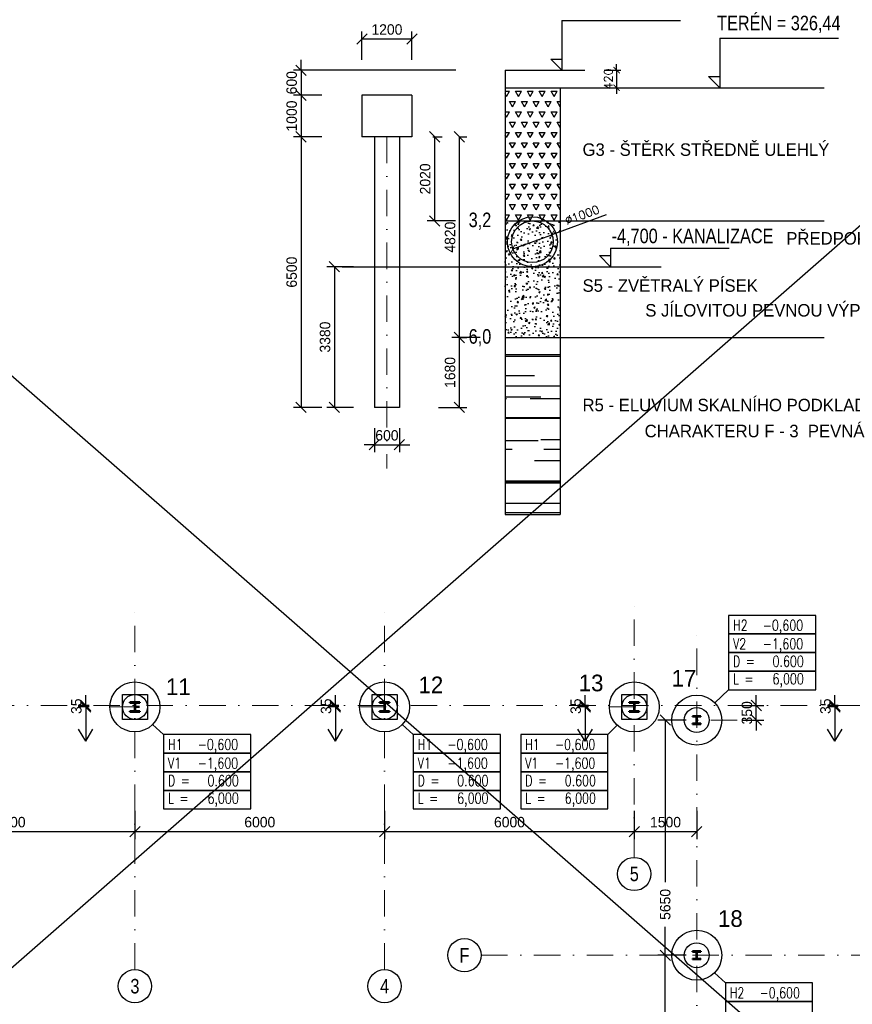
# Model space of a CAD drawing. Header units: millimetres. Extents: x -15255 to 382697, y -199968 to 116742.
# Tile 14 of 40: x 111459 to 131467, y -44576 to -20923. Entities that reach past the tile are written whole.
import ezdxf
from ezdxf.enums import TextEntityAlignment as Align

# ---------------------------------------------------------------- set-up
doc = ezdxf.new("R2010")
doc.units = ezdxf.units.MM
doc.header["$LTSCALE"] = 50
doc.linetypes.add('DASHDOT', pattern=[25.4, 12.7, -6.35, 0, -6.35])
for name, color, linetype in [('CISLA', 2, 'Continuous'), ('KOTY', 4, 'Continuous'), ('PILOTY', 2, 'Continuous')]:
    doc.layers.add(name, color=color, linetype=linetype)
for name, color, linetype, lineweight in [('CKKOTY', 3, 'Continuous', 25), ('CKKOTY_VYS', 3, 'Continuous', 25), ('CKRASTR', 1, 'DASHDOT', 18), ('CKRASTR_POPIS', 3, 'Continuous', 25), ('CSPROFILY_REZY', 4, 'Continuous', 50)]:
    doc.layers.add(name, color=color, linetype=linetype, lineweight=lineweight)
doc.styles.add('Arial', font='ARIAL.TTF', dxfattribs={"width": 0.8})
doc.styles.add('RomanS', font='romans.shx')
doc.dimstyles.new('CADKON', dxfattribs={"dimscale": 100, "dimtxt": 2.5, "dimasz": 2.5, "dimexe": 1.8, "dimexo": 5, "dimgap": 1, "dimtad": 1, "dimdec": 0, "dimrnd": 1, "dimtxsty": 'Standard', "dimblk1": 'OBLIQUE', "dimblk2": 'OBLIQUE', "dimsah": 1, "dimcen": 2.5, "dimclrd": 256, "dimadec": 1, "dimazin": 2, "dimtfac": 1, "dimtdec": 0, "dimtix": 1, "dimtmove": 2, "dimatfit": 3, "dimldrblk": 'OPEN30', "dimfxl": 0, "dimtolj": 1, "dimlwd": -1, "dimarcsym": 0})
doc.dimstyles.new('IN 1_100', dxfattribs={"dimscale": 100, "dimtxt": 2, "dimasz": 1.5, "dimexe": 1, "dimexo": 2, "dimgap": 1, "dimtad": 1, "dimdec": 0, "dimzin": 0, "dimdsep": 46, "dimtxsty": 'RomanS', "dimblk": 'ARCHTICK', "dimcen": 0.09, "dimclrd": 256, "dimclre": 256, "dimclrt": 7, "dimadec": 0, "dimazin": 0, "dimtfac": 1, "dimtdec": 0, "dimtix": 1, "dimtmove": 2, "dimatfit": 3, "dimfxl": 0, "dimtolj": 1, "dimtzin": 0, "dimarcsym": 0})

# ---------------------------------------------------------------- blocks, each defined once
blk = doc.blocks.new('CK_S_EXT_HEAHEA240')
for p, q in [((-120, 115), (120, 115)), ((-120, 115), (-120, 103)), ((-120, 103), (-24.75, 103)), ((-3.75, -82), (-3.75, 82)), ((3.75, -82), (3.75, 82)), ((120, 103), (24.75, 103)), ((120, 115), (120, 103)), ((-120, -115), (-120, -103)), ((-120, -103), (-24.75, -103)), ((-120, -115), (120, -115)), ((120, -103), (24.75, -103)), ((120, -115), (120, -103))]:
    blk.add_line(p, q)
for centre, start, end in [((-24.75, 82), 0, 90), ((24.75, 82), 90, 180), ((-24.75, -82), 270, 0), ((24.75, -82), 180, 270)]:
    blk.add_arc(centre, 21, start, end)
blk = doc.blocks.new('CK_S_EXT_HEAHEA200')
for p, q in [((-100, 95), (100, 95)), ((-100, 95), (-100, 85)), ((-100, 85), (-21.25, 85)), ((-3.25, -67), (-3.25, 67)), ((3.25, -67), (3.25, 67)), ((100, 85), (21.25, 85)), ((100, 95), (100, 85)), ((-100, -95), (-100, -85)), ((-100, -85), (-21.25, -85)), ((-100, -95), (100, -95)), ((100, -85), (21.25, -85)), ((100, -95), (100, -85))]:
    blk.add_line(p, q)
for centre, start, end in [((-21.25, 67), 0, 90), ((21.25, 67), 90, 180), ((-21.25, -67), 270, 0), ((21.25, -67), 180, 270)]:
    blk.add_arc(centre, 18, start, end)
blk = doc.blocks.new('_OBLIQUE')
at = {"color": 0, "linetype": 'ByBlock'}
blk.add_line((-0.5, -0.5), (0.5, 0.5), dxfattribs=at)
blk = doc.blocks.new('*D160')
at = {"layer": 'CKKOTY', "color": 0, "lineweight": -2}
for p, q in [((108229, -39926), (108229, -40606)), ((114229, -39926), (114229, -40606))]:
    blk.add_line(p, q, dxfattribs=at)
at = {"layer": 'CKKOTY'}
blk.add_line((108229, -40426), (114229, -40426), dxfattribs=at)
at = {"layer": 'Defpoints', "color": 0}
for p in [(108229, -39236), (114229, -39236), (114229, -40426)]:
    blk.add_point(p, dxfattribs=at)
at = {"layer": 'CKKOTY', "xscale": 250, "yscale": 250, "zscale": 250, "rotation": 180}
blk.add_blockref('_OBLIQUE', (108229, -40426), dxfattribs=at)
at = {"layer": 'CKKOTY', "xscale": 250, "yscale": 250, "zscale": 250}
blk.add_blockref('_OBLIQUE', (114229, -40426), dxfattribs=at)
at = {"layer": 'CKKOTY', "color": 0, "insert": (111229, -40201), "char_height": 250, "attachment_point": 5}
blk.add_mtext('\\A1;6000', dxfattribs=at)
blk = doc.blocks.new('_Open30')
at = {"color": 0, "lineweight": -2}
for p, q in [((-1, 0.268), (0, 0)), ((0, 0), (-1, -0.268)), ((0, 0), (-1, 0))]:
    blk.add_line(p, q, dxfattribs=at)
blk = doc.blocks.new('*D161')
at = {"layer": 'CKKOTY', "color": 0, "lineweight": -2}
for p, q in [((114229, -39926), (114229, -40606)), ((120229, -39926), (120229, -40606))]:
    blk.add_line(p, q, dxfattribs=at)
at = {"layer": 'CKKOTY'}
blk.add_line((114229, -40426), (120229, -40426), dxfattribs=at)
at = {"layer": 'Defpoints', "color": 0}
for p in [(114229, -39236), (120229, -39236), (120229, -40426)]:
    blk.add_point(p, dxfattribs=at)
at = {"layer": 'CKKOTY', "xscale": 250, "yscale": 250, "zscale": 250, "rotation": 180}
blk.add_blockref('_OBLIQUE', (114229, -40426), dxfattribs=at)
at = {"layer": 'CKKOTY', "xscale": 250, "yscale": 250, "zscale": 250}
blk.add_blockref('_OBLIQUE', (120229, -40426), dxfattribs=at)
at = {"layer": 'CKKOTY', "color": 0, "insert": (117229, -40201), "char_height": 250, "attachment_point": 5}
blk.add_mtext('\\A1;6000', dxfattribs=at)
blk = doc.blocks.new('*D162')
at = {"layer": 'CKKOTY', "color": 0, "lineweight": -2}
for p, q in [((120229, -39926), (120229, -40606)), ((126229, -39926), (126229, -40606))]:
    blk.add_line(p, q, dxfattribs=at)
at = {"layer": 'CKKOTY'}
blk.add_line((120229, -40426), (126229, -40426), dxfattribs=at)
at = {"layer": 'Defpoints', "color": 0}
for p in [(120229, -39236), (126229, -39236), (126229, -40426)]:
    blk.add_point(p, dxfattribs=at)
at = {"layer": 'CKKOTY', "xscale": 250, "yscale": 250, "zscale": 250, "rotation": 180}
blk.add_blockref('_OBLIQUE', (120229, -40426), dxfattribs=at)
at = {"layer": 'CKKOTY', "xscale": 250, "yscale": 250, "zscale": 250}
blk.add_blockref('_OBLIQUE', (126229, -40426), dxfattribs=at)
at = {"layer": 'CKKOTY', "color": 0, "insert": (123229, -40201), "char_height": 250, "attachment_point": 5}
blk.add_mtext('\\A1;6000', dxfattribs=at)
blk = doc.blocks.new('*D163')
at = {"layer": 'CKKOTY', "color": 0, "lineweight": -2}
for p, q in [((126229, -39926), (126229, -40606)), ((127729, -39926), (127729, -40606))]:
    blk.add_line(p, q, dxfattribs=at)
at = {"layer": 'CKKOTY'}
blk.add_line((126229, -40426), (127729, -40426), dxfattribs=at)
at = {"layer": 'Defpoints', "color": 0}
for p in [(127729, -38933), (126229, -39236), (127729, -40426)]:
    blk.add_point(p, dxfattribs=at)
at = {"layer": 'CKKOTY', "xscale": 250, "yscale": 250, "zscale": 250, "rotation": 180}
blk.add_blockref('_OBLIQUE', (126229, -40426), dxfattribs=at)
at = {"layer": 'CKKOTY', "xscale": 250, "yscale": 250, "zscale": 250}
blk.add_blockref('_OBLIQUE', (127729, -40426), dxfattribs=at)
at = {"layer": 'CKKOTY', "color": 0, "insert": (126979, -40201), "char_height": 250, "attachment_point": 5}
blk.add_mtext('\\A1;1500', dxfattribs=at)
blk = doc.blocks.new('*D164')
at = {"layer": 'CKKOTY', "color": 0, "lineweight": -2}
for p, q in [((127473, -43398), (126793, -43398)), ((127473, -47398), (126793, -47398))]:
    blk.add_line(p, q, dxfattribs=at)
at = {"layer": 'CKKOTY'}
blk.add_line((126973, -47398), (126973, -43398), dxfattribs=at)
at = {"layer": 'Defpoints', "color": 0}
for p in [(126973, -43398), (129721, -43398), (129721, -47398)]:
    blk.add_point(p, dxfattribs=at)
at = {"layer": 'CKKOTY', "xscale": 250, "yscale": 250, "zscale": 250}
for p, rotation in [((126973, -43398), 90), ((126973, -47398), 270)]:
    blk.add_blockref('_OBLIQUE', p, dxfattribs=dict(at, rotation=rotation))
at = {"layer": 'CKKOTY', "color": 0, "insert": (126748, -45398), "char_height": 250, "attachment_point": 5, "rotation": 90}
blk.add_mtext('\\A1;4000', dxfattribs=at)
blk = doc.blocks.new('*D165')
at = {"layer": 'CKKOTY', "color": 0, "lineweight": -2}
for p, q in [((127473, -37748), (126793, -37748)), ((127473, -43398), (126793, -43398))]:
    blk.add_line(p, q, dxfattribs=at)
at = {"layer": 'CKKOTY'}
for p, q in [((126973, -37748), (126973, -41639)), ((126973, -43398), (126973, -42714))]:
    blk.add_line(p, q, dxfattribs=at)
at = {"layer": 'Defpoints', "color": 0}
for p in [(126973, -37748), (129011, -37748), (129721, -43398)]:
    blk.add_point(p, dxfattribs=at)
at = {"layer": 'CKKOTY', "xscale": 250, "yscale": 250, "zscale": 250}
for p, rotation in [((126973, -37748), 90), ((126973, -43398), 270)]:
    blk.add_blockref('_OBLIQUE', p, dxfattribs=dict(at, rotation=rotation))
at = {"layer": 'CKKOTY', "color": 0, "insert": (126973, -42176), "char_height": 250, "attachment_point": 5, "rotation": 90}
blk.add_mtext('\\A1;5650', dxfattribs=at)
blk = doc.blocks.new('*D175')
at = {"layer": 'Defpoints', "color": 0}
for p in [(119684, -22137), (118221, -22737), (119684, -22737)]:
    blk.add_point(p, dxfattribs=at)
at = {"layer": 'KOTY'}
for p, q in [((118221, -22137), (118221, -21887)), ((118221, -22137), (118221, -22737)), ((118221, -22737), (118221, -22987))]:
    blk.add_line(p, q, dxfattribs=at)
at = {"layer": 'KOTY', "color": 0, "lineweight": -2}
for p, q in [((118721, -22137), (118041, -22137)), ((118721, -22737), (118041, -22737))]:
    blk.add_line(p, q, dxfattribs=at)
at = {"layer": 'KOTY', "xscale": 250, "yscale": 250, "zscale": 250}
for p, rotation in [((118221, -22137), 270), ((118221, -22737), 90)]:
    blk.add_blockref('_OBLIQUE', p, dxfattribs=dict(at, rotation=rotation))
at = {"layer": 'KOTY', "color": 0, "insert": (117996, -22437), "char_height": 250, "attachment_point": 5, "rotation": 90}
blk.add_mtext('\\A1;600', dxfattribs=at)
blk = doc.blocks.new('*D176')
at = {"layer": 'Defpoints', "color": 0}
for p in [(119684, -22737), (118221, -23737), (119684, -23737)]:
    blk.add_point(p, dxfattribs=at)
at = {"layer": 'KOTY', "color": 0, "lineweight": -2}
for p, q in [((118721, -22737), (118041, -22737)), ((118721, -23737), (118041, -23737))]:
    blk.add_line(p, q, dxfattribs=at)
at = {"layer": 'KOTY'}
blk.add_line((118221, -22737), (118221, -23737), dxfattribs=at)
at = {"layer": 'KOTY', "xscale": 250, "yscale": 250, "zscale": 250}
for p, rotation in [((118221, -22737), 90), ((118221, -23737), 270)]:
    blk.add_blockref('_OBLIQUE', p, dxfattribs=dict(at, rotation=rotation))
at = {"layer": 'KOTY', "color": 0, "insert": (117996, -23237), "char_height": 250, "attachment_point": 5, "rotation": 90}
blk.add_mtext('\\A1;1000', dxfattribs=at)
blk = doc.blocks.new('*D177')
at = {"layer": 'Defpoints', "color": 0}
for p in [(119684, -23737), (118221, -30237), (119984, -30237)]:
    blk.add_point(p, dxfattribs=at)
at = {"layer": 'KOTY', "color": 0, "lineweight": -2}
for p, q in [((118721, -23737), (118041, -23737)), ((118721, -30237), (118041, -30237))]:
    blk.add_line(p, q, dxfattribs=at)
at = {"layer": 'KOTY'}
blk.add_line((118221, -23737), (118221, -30237), dxfattribs=at)
at = {"layer": 'KOTY', "xscale": 250, "yscale": 250, "zscale": 250}
for p, rotation in [((118221, -23737), 90), ((118221, -30237), 270)]:
    blk.add_blockref('_OBLIQUE', p, dxfattribs=dict(at, rotation=rotation))
at = {"layer": 'KOTY', "color": 0, "insert": (117996, -26987), "char_height": 250, "attachment_point": 5, "rotation": 90}
blk.add_mtext('\\A1;6500', dxfattribs=at)
blk = doc.blocks.new('*D178')
at = {"layer": 'Defpoints', "color": 0}
for p in [(119984, -30237), (120584, -30237), (120584, -31134)]:
    blk.add_point(p, dxfattribs=at)
at = {"layer": 'KOTY', "color": 0, "lineweight": -2}
for p, q in [((119984, -30737), (119984, -31314)), ((120584, -30737), (120584, -31314))]:
    blk.add_line(p, q, dxfattribs=at)
at = {"layer": 'KOTY'}
for p, q in [((119984, -31134), (119734, -31134)), ((119984, -31134), (120584, -31134)), ((120584, -31134), (120834, -31134))]:
    blk.add_line(p, q, dxfattribs=at)
at = {"layer": 'KOTY', "xscale": 250, "yscale": 250, "zscale": 250}
blk.add_blockref('_OBLIQUE', (119984, -31134), dxfattribs=at)
at = {"layer": 'KOTY', "xscale": 250, "yscale": 250, "zscale": 250, "rotation": 180}
blk.add_blockref('_OBLIQUE', (120584, -31134), dxfattribs=at)
at = {"layer": 'KOTY', "color": 0, "insert": (120284, -30909), "char_height": 250, "attachment_point": 5}
blk.add_mtext('\\A1;600', dxfattribs=at)
blk = doc.blocks.new('*D179')
at = {"layer": 'Defpoints', "color": 0}
for p in [(120884, -21384), (119684, -22737), (120884, -22737)]:
    blk.add_point(p, dxfattribs=at)
at = {"layer": 'KOTY', "color": 0, "lineweight": -2}
for p, q in [((119684, -21884), (119684, -21204)), ((120884, -21884), (120884, -21204))]:
    blk.add_line(p, q, dxfattribs=at)
at = {"layer": 'KOTY'}
blk.add_line((119684, -21384), (120884, -21384), dxfattribs=at)
at = {"layer": 'KOTY', "xscale": 250, "yscale": 250, "zscale": 250, "rotation": 180}
blk.add_blockref('_OBLIQUE', (119684, -21384), dxfattribs=at)
at = {"layer": 'KOTY', "xscale": 250, "yscale": 250, "zscale": 250}
blk.add_blockref('_OBLIQUE', (120884, -21384), dxfattribs=at)
at = {"layer": 'KOTY', "color": 0, "insert": (120284, -21159), "char_height": 250, "attachment_point": 5}
blk.add_mtext('\\A1;1200', dxfattribs=at)
blk = doc.blocks.new('*D180')
at = {"layer": 'Defpoints', "color": 0}
for p in [(120884, -23737), (121429, -25757), (123122, -25757)]:
    blk.add_point(p, dxfattribs=at)
at = {"layer": 'KOTY', "color": 0, "lineweight": -2}
for p, q in [((121384, -23737), (121609, -23737)), ((121929, -25757), (121249, -25757))]:
    blk.add_line(p, q, dxfattribs=at)
at = {"layer": 'KOTY'}
blk.add_line((121429, -23737), (121429, -25757), dxfattribs=at)
at = {"layer": 'KOTY', "xscale": 250, "yscale": 250, "zscale": 250}
for p, rotation in [((121429, -23737), 90), ((121429, -25757), 270)]:
    blk.add_blockref('_OBLIQUE', p, dxfattribs=dict(at, rotation=rotation))
at = {"layer": 'KOTY', "color": 0, "insert": (121204, -24747), "char_height": 250, "attachment_point": 5, "rotation": 90}
blk.add_mtext('\\A1;2020', dxfattribs=at)
blk = doc.blocks.new('*D181')
at = {"layer": 'Defpoints', "color": 0}
for p in [(121609, -23737), (122027, -23737), (123122, -28557)]:
    blk.add_point(p, dxfattribs=at)
at = {"layer": 'KOTY', "color": 0, "lineweight": -2}
for p, q in [((122027, -23737), (122207, -23737)), ((122527, -28557), (121847, -28557))]:
    blk.add_line(p, q, dxfattribs=at)
at = {"layer": 'KOTY'}
blk.add_line((122027, -28557), (122027, -23737), dxfattribs=at)
at = {"layer": 'KOTY', "xscale": 250, "yscale": 250, "zscale": 250}
for p, rotation in [((122027, -23737), 90), ((122027, -28557), 270)]:
    blk.add_blockref('_OBLIQUE', p, dxfattribs=dict(at, rotation=rotation))
at = {"layer": 'KOTY', "color": 0, "insert": (121802, -26147), "char_height": 250, "attachment_point": 5, "rotation": 90}
blk.add_mtext('\\A1;4820', dxfattribs=at)
blk = doc.blocks.new('*D188')
at = {"layer": 'Defpoints', "color": 0}
for p in [(121847, -28557), (122027, -28557), (120559, -30237)]:
    blk.add_point(p, dxfattribs=at)
at = {"layer": 'KOTY', "color": 0, "lineweight": -2}
for p, q in [((122027, -28557), (122207, -28557)), ((121527, -30237), (122207, -30237))]:
    blk.add_line(p, q, dxfattribs=at)
at = {"layer": 'KOTY'}
blk.add_line((122027, -30237), (122027, -28557), dxfattribs=at)
at = {"layer": 'KOTY', "xscale": 250, "yscale": 250, "zscale": 250}
for p, rotation in [((122027, -28557), 90), ((122027, -30237), 270)]:
    blk.add_blockref('_OBLIQUE', p, dxfattribs=dict(at, rotation=rotation))
at = {"layer": 'KOTY', "color": 0, "insert": (121802, -29397), "char_height": 250, "attachment_point": 5, "rotation": 90}
blk.add_mtext('\\A1;1680', dxfattribs=at)
blk = doc.blocks.new('*D199')
at = {"layer": 'CKKOTY_VYS'}
for p, q in [((113047, -37398), (113047, -37148)), ((113047, -37398), (113047, -37433)), ((113047, -37433), (113047, -37683))]:
    blk.add_line(p, q, dxfattribs=at)
at = {"layer": 'CKKOTY_VYS', "color": 0, "lineweight": -2}
for p, q in [((113130, -37398), (112867, -37398)), ((113130, -37433), (112867, -37433))]:
    blk.add_line(p, q, dxfattribs=at)
at = {"layer": 'Defpoints', "color": 0}
for p in [(113047, -37433), (113630, -37398), (113630, -37433)]:
    blk.add_point(p, dxfattribs=at)
at = {"layer": 'CKKOTY_VYS', "xscale": 250, "yscale": 250, "zscale": 250}
for p, rotation in [((113047, -37398), 270), ((113047, -37433), 90)]:
    blk.add_blockref('_OBLIQUE', p, dxfattribs=dict(at, rotation=rotation))
at = {"layer": 'CKKOTY_VYS', "color": 0, "insert": (112822, -37415), "char_height": 250, "attachment_point": 5, "rotation": 90}
blk.add_mtext('\\A1;35', dxfattribs=at)
blk = doc.blocks.new('*D200')
at = {"layer": 'CKKOTY_VYS'}
for p, q in [((119047, -37398), (119047, -37148)), ((119047, -37398), (119047, -37433)), ((119047, -37433), (119047, -37683))]:
    blk.add_line(p, q, dxfattribs=at)
at = {"layer": 'CKKOTY_VYS', "color": 0, "lineweight": -2}
for p, q in [((119130, -37398), (118867, -37398)), ((119130, -37433), (118867, -37433))]:
    blk.add_line(p, q, dxfattribs=at)
at = {"layer": 'Defpoints', "color": 0}
for p in [(119047, -37433), (119630, -37398), (119630, -37433)]:
    blk.add_point(p, dxfattribs=at)
at = {"layer": 'CKKOTY_VYS', "xscale": 250, "yscale": 250, "zscale": 250}
for p, rotation in [((119047, -37398), 270), ((119047, -37433), 90)]:
    blk.add_blockref('_OBLIQUE', p, dxfattribs=dict(at, rotation=rotation))
at = {"layer": 'CKKOTY_VYS', "color": 0, "insert": (118822, -37415), "char_height": 250, "attachment_point": 5, "rotation": 90}
blk.add_mtext('\\A1;35', dxfattribs=at)
blk = doc.blocks.new('*D201')
at = {"layer": 'CKKOTY_VYS'}
for p, q in [((125047, -37398), (125047, -37148)), ((125047, -37398), (125047, -37433)), ((125047, -37433), (125047, -37683))]:
    blk.add_line(p, q, dxfattribs=at)
at = {"layer": 'CKKOTY_VYS', "color": 0, "lineweight": -2}
for p, q in [((125130, -37398), (124867, -37398)), ((125130, -37433), (124867, -37433))]:
    blk.add_line(p, q, dxfattribs=at)
at = {"layer": 'Defpoints', "color": 0}
for p in [(125047, -37433), (125630, -37398), (125630, -37433)]:
    blk.add_point(p, dxfattribs=at)
at = {"layer": 'CKKOTY_VYS', "xscale": 250, "yscale": 250, "zscale": 250}
for p, rotation in [((125047, -37398), 270), ((125047, -37433), 90)]:
    blk.add_blockref('_OBLIQUE', p, dxfattribs=dict(at, rotation=rotation))
at = {"layer": 'CKKOTY_VYS', "color": 0, "insert": (124822, -37415), "char_height": 250, "attachment_point": 5, "rotation": 90}
blk.add_mtext('\\A1;35', dxfattribs=at)
blk = doc.blocks.new('*D202')
at = {"layer": 'CKKOTY_VYS'}
for p, q in [((131047, -37398), (131047, -37148)), ((131047, -37398), (131047, -37433)), ((131047, -37433), (131047, -37683))]:
    blk.add_line(p, q, dxfattribs=at)
at = {"layer": 'CKKOTY_VYS', "color": 0, "lineweight": -2}
for p, q in [((131130, -37398), (130867, -37398)), ((131130, -37433), (130867, -37433))]:
    blk.add_line(p, q, dxfattribs=at)
at = {"layer": 'Defpoints', "color": 0}
for p in [(131047, -37433), (131630, -37398), (131630, -37433)]:
    blk.add_point(p, dxfattribs=at)
at = {"layer": 'CKKOTY_VYS', "xscale": 250, "yscale": 250, "zscale": 250}
for p, rotation in [((131047, -37398), 270), ((131047, -37433), 90)]:
    blk.add_blockref('_OBLIQUE', p, dxfattribs=dict(at, rotation=rotation))
at = {"layer": 'CKKOTY_VYS', "color": 0, "insert": (130822, -37415), "char_height": 250, "attachment_point": 5, "rotation": 90}
blk.add_mtext('\\A1;35', dxfattribs=at)
blk = doc.blocks.new('*D222')
at = {"layer": 'CKKOTY'}
for p, q in [((129160, -37398), (129160, -37148)), ((129160, -37748), (129160, -37398)), ((129160, -37748), (129160, -37998))]:
    blk.add_line(p, q, dxfattribs=at)
at = {"layer": 'CKKOTY', "color": 0, "lineweight": -2}
for p, q in [((128829, -37398), (129340, -37398)), ((128829, -37748), (129340, -37748))]:
    blk.add_line(p, q, dxfattribs=at)
at = {"layer": 'Defpoints', "color": 0}
for p in [(128329, -37398), (129160, -37398), (128329, -37748)]:
    blk.add_point(p, dxfattribs=at)
at = {"layer": 'CKKOTY', "xscale": 250, "yscale": 250, "zscale": 250}
for p, rotation in [((129160, -37398), 270), ((129160, -37748), 90)]:
    blk.add_blockref('_OBLIQUE', p, dxfattribs=dict(at, rotation=rotation))
at = {"layer": 'CKKOTY', "color": 0, "insert": (128935, -37573), "char_height": 250, "attachment_point": 5, "rotation": 90}
blk.add_mtext('\\A1;350', dxfattribs=at)
blk = doc.blocks.new('_ArchTick')
at = {"color": 0, "linetype": 'ByBlock', "const_width": 0.15}
blk.add_lwpolyline([(-0.5, -0.5), (0.5, 0.5)], dxfattribs=at)
blk = doc.blocks.new('*D515')
at = {"layer": 'CKKOTY', "lineweight": -2}
for p in [(125553, -25614), (123310, -26428)]:
    blk.add_line(p, (124250, -26087), dxfattribs=at)
at = {"layer": 'Defpoints', "color": 0}
for p in [(124250, -26087), (123310, -26428)]:
    blk.add_point(p, dxfattribs=at)
at = {"layer": 'CKKOTY', "lineweight": -2, "xscale": 150, "yscale": 150, "zscale": 150}
for p, rotation in [((124250, -26087), 199.9440386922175), ((123310, -26428), 19.94403869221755)]:
    blk.add_blockref('_ArchTick', p, dxfattribs=dict(at, rotation=rotation))
at = {"layer": 'CKKOTY', "color": 7, "insert": (124974, -25612), "char_height": 200, "attachment_point": 5, "rotation": 19.944, "style": 'RomanS'}
blk.add_mtext('\\A1;∅1000', dxfattribs=at)
blk = doc.blocks.new('*D516')
at = {"layer": 'CKKOTY', "lineweight": -2}
for p, q in [((125804, -22137), (125804, -21987)), ((125504, -22137), (125904, -22137)), ((125804, -22137), (125804, -22557)), ((125504, -22557), (125904, -22557)), ((125804, -22557), (125804, -22707))]:
    blk.add_line(p, q, dxfattribs=at)
at = {"layer": 'Defpoints', "color": 0}
for p in [(125040, -22137), (125040, -22557), (125804, -22557)]:
    blk.add_point(p, dxfattribs=at)
at = {"layer": 'CKKOTY', "lineweight": -2, "xscale": 150, "yscale": 150, "zscale": 150}
for p, rotation in [((125804, -22137), 270), ((125804, -22557), 90)]:
    blk.add_blockref('_ArchTick', p, dxfattribs=dict(at, rotation=rotation))
at = {"layer": 'CKKOTY', "color": 7, "insert": (125604, -22347), "char_height": 200, "attachment_point": 5, "rotation": 90, "style": 'RomanS'}
blk.add_mtext('\\A1;420', dxfattribs=at)
blk = doc.blocks.new('*D517')
at = {"layer": 'Defpoints', "color": 0}
for p in [(119984, -26857), (119023, -30237), (119984, -30237)]:
    blk.add_point(p, dxfattribs=at)
at = {"layer": 'KOTY', "color": 0, "lineweight": -2}
for p, q in [((119484, -26857), (118843, -26857)), ((119484, -30237), (118843, -30237))]:
    blk.add_line(p, q, dxfattribs=at)
at = {"layer": 'KOTY'}
blk.add_line((119023, -26857), (119023, -30237), dxfattribs=at)
at = {"layer": 'KOTY', "xscale": 250, "yscale": 250, "zscale": 250}
for p, rotation in [((119023, -26857), 90), ((119023, -30237), 270)]:
    blk.add_blockref('_OBLIQUE', p, dxfattribs=dict(at, rotation=rotation))
at = {"layer": 'KOTY', "color": 0, "insert": (118798, -28547), "char_height": 250, "attachment_point": 5, "rotation": 90}
blk.add_mtext('\\A1;3380', dxfattribs=at)

msp = doc.modelspace()

# ---------------------------------------------------------------- hatches: boundary and pattern name
at = {"layer": 'KOTY'}
h = msp.add_hatch(dxfattribs=at)
h.set_pattern_fill('TRIANG', color=256, scale=30, style=0)
h.paths.add_polyline_path([(124447.8, -22557.2), (123121.7, -22557.2), (123121.7, -25757.2), (124447.8, -25757.2)])
h = msp.add_hatch(dxfattribs=at)
h.set_pattern_fill('AR-CONC', color=256, scale=2, style=0)
h.set_pattern_definition([(50, (0, 0), (364.36934, -31.8782), [38.1, -419.1]), (355, (0, 0), (-70.4857, 382.1133), [30.48, -335.28]), (100.451, (30.36, -2.66), (293.885, 350.2334), [32.38, -356.18]), (46.1842, (0, 101.6), (542.1581, -84.0847), [57.15, -628.65]), (96.6356, (45.2, 94.6), (474.8085, 494.8511), [48.57, -534.27]), (351.184, (0, 101.6), (474.8092, 494.8502), [45.72, -502.92]), (21, (50.8, 76.2), (303.22976, -204.53104), [38.1, -419.1]), (326, (50.8, 76.2), (123.6041, 368.3759), [30.48, -335.28]), (71.4514, (76.07, 59.16), (426.833, 163.8457), [32.38, -356.18]), (37.5, (0, 0), (6.1772, 169.11008), [0, -331.216, 0, -340.36, 0, -336.55]), (7.5, (0, 0), (133.63933, 200.36115), [0, -194.056, 0, -323.596, 0, -128.27]), (327.5, (-113.28, 0), (271.18119, -11.45749), [0, -127, 0, -396.24, 0, -525.78]), (317.5, (-164.08, 0), (296.25836, 50.853), [0, -165.1, 0, -263.144, 0, -373.38])])
h.paths.add_polyline_path([(124447.8, -25757.2), (123121.7, -25757.2), (123121.7, -28557.2), (124447.8, -28557.2)])
h = msp.add_hatch(dxfattribs=at)
h.set_pattern_fill('AR-RROOF', color=256, scale=30, style=0)
h.paths.add_polyline_path([(124447.8, -28557.2), (123121.7, -28557.2), (123121.7, -32807.6), (124447.8, -32807.6)])

# ---------------------------------------------------------------- linework, layer by layer
for p, q in [((124488, -20944.7), (124488, -22137.2)), ((124488, -20944.7), (127337.3, -20944.7)), ((128283.9, -21364.7), (131133.2, -21364.7)), ((128283.9, -21364.7), (128283.9, -22557.2)), ((124488, -22137.2), (124219, -21869.3)), ((124219, -21869.3), (124488, -21869.3)), ((121937.9, -22137.2), (118630, -22137.2)), ((123121.7, -22137.2), (123121.7, -32807.6)), ((123121.7, -22137.2), (125039.9, -22137.2)), ((128015, -22289.3), (128283.9, -22289.3)), ((128283.9, -22557.2), (128015, -22289.3)), ((123121.7, -22557.2), (130790.3, -22557.2)), ((124447.8, -22557.2), (124447.8, -32807.6)), ((120884, -22737.2), (119684, -22737.2)), ((119684, -22737.2), (119684, -23737.2)), ((120884, -22737.2), (120884, -23737.2)), ((120884, -23737.2), (119684, -23737.2)), ((119984, -23737.2), (119984, -30237.2)), ((120584, -23737.2), (120584, -30237.2)), ((123121.7, -25757.2), (130790.3, -25757.2)), ((125657.6, -26408.6), (125657.6, -26857.2)), ((125657.6, -26408.6), (128506.9, -26408.6)), ((125657.6, -26857.2), (125388.7, -26589.3)), ((125388.7, -26589.3), (125657.6, -26589.3)), ((119207.3, -26857.2), (126875.9, -26857.2)), ((123121.7, -28557.2), (130790.3, -28557.2)), ((120584, -30237.2), (119984, -30237.2)), ((128495, -37018), (128163.1, -37334.1)), ((114917.4, -38097), (114654, -37855.9)), ((120917.4, -38097), (120654, -37855.9)), ((125596.3, -38097), (125814.8, -37867.4)), ((128417.4, -44062), (128154, -43820.9))]:
    msp.add_line(p, q)
at = {"linetype": 'Continuous'}
for points in [[(128495, -35231.6), (128495, -35678.2), (130591.1, -35678.2), (130591.1, -35231.6)], [(128495, -35678.2), (128495, -36124.8), (130591.1, -36124.8), (130591.1, -35678.2)], [(128495, -36124.8), (128495, -36571.4), (130591.1, -36571.4), (130591.1, -36124.8)], [(128495, -36571.4), (128495, -37018), (130591.1, -37018), (130591.1, -36571.4)], [(114917.4, -38097), (114917.4, -38543.6), (117013.5, -38543.6), (117013.5, -38097)], [(120917.4, -38097), (120917.4, -38543.6), (123013.5, -38543.6), (123013.5, -38097)], [(123500.3, -38097), (123500.3, -38543.6), (125596.3, -38543.6), (125596.3, -38097)], [(114917.4, -38543.6), (114917.4, -38990.2), (117013.5, -38990.2), (117013.5, -38543.6)], [(120917.4, -38543.6), (120917.4, -38990.2), (123013.5, -38990.2), (123013.5, -38543.6)], [(123500.3, -38543.6), (123500.3, -38990.2), (125596.3, -38990.2), (125596.3, -38543.6)], [(114917.4, -38990.2), (114917.4, -39436.9), (117013.5, -39436.9), (117013.5, -38990.2)], [(120917.4, -38990.2), (120917.4, -39436.9), (123013.5, -39436.9), (123013.5, -38990.2)], [(123500.3, -38990.2), (123500.3, -39436.9), (125596.3, -39436.9), (125596.3, -38990.2)], [(114917.4, -39436.9), (114917.4, -39883.5), (117013.5, -39883.5), (117013.5, -39436.9)], [(120917.4, -39436.9), (120917.4, -39883.5), (123013.5, -39883.5), (123013.5, -39436.9)], [(123500.3, -39436.9), (123500.3, -39883.5), (125596.3, -39883.5), (125596.3, -39436.9)], [(128417.4, -44062), (128417.4, -44508.6), (130513.5, -44508.6), (130513.5, -44062)], [(128417.4, -44508.6), (128417.4, -44955.2), (130513.5, -44955.2), (130513.5, -44508.6)]]:
    msp.add_lwpolyline(points, close=True, dxfattribs=at)
at = {"layer": 'CKKOTY'}
for radius in [600, 500]:
    msp.add_circle((123780.2, -26257.6), radius, dxfattribs=at)
at = {"layer": 'CKKOTY_VYS'}
for p, q in [((113046.7, -37682.9), (113046.7, -38251.6)), ((119046.7, -37682.9), (119046.7, -38251.6)), ((125046.7, -37682.9), (125046.7, -38251.6)), ((131046.7, -37682.9), (131046.7, -38251.6)), ((113046.7, -38251.6), (112873.2, -37962.6)), ((113046.7, -38251.6), (113220.3, -37962.6)), ((119046.7, -38251.6), (118873.2, -37962.6)), ((119046.7, -38251.6), (119220.3, -37962.6)), ((125046.7, -38251.6), (124873.2, -37962.6)), ((125046.7, -38251.6), (125220.3, -37962.6)), ((131046.7, -38251.6), (130873.2, -37962.6)), ((131046.7, -38251.6), (131220.3, -37962.6))]:
    msp.add_line(p, q, dxfattribs=at)
at = {"layer": 'CKRASTR'}
for p, q in [((120284, -23737.2), (120284, -31707.8)), ((114228.5, -43739.4), (114228.5, -34897.9)), ((120228.5, -43739.4), (120228.5, -34897.9)), ((126228.5, -41045.2), (126228.5, -34897.9)), ((127728.5, -50638.2), (127728.5, -35690.5)), ((100533.2, -37397.9), (145228.5, -37397.9)), ((113628.5, -37432.9), (114828.5, -37432.9)), ((119628.5, -37432.9), (120828.5, -37432.9)), ((125628.5, -37432.9), (126828.5, -37432.9)), ((126798.6, -37747.9), (128794.7, -37747.9)), ((122546.4, -43397.9), (145228.5, -43397.9))]:
    msp.add_line(p, q, dxfattribs=at)
at = {"layer": 'CKRASTR_POPIS'}
for centre in [(126228.5, -41445.2), (122146.4, -43397.9), (114228.5, -44139.4), (120228.5, -44139.4)]:
    msp.add_circle(centre, 400, dxfattribs=at)
at = {"layer": 'CSPROFILY_REZY'}
msp.add_line((114224.8, -37432.9), (114336.6, -37432.9), dxfattribs=at)
at = {"layer": 'KOTY'}
for p, q in [((150895.1, -64111.3), (87905.1, -9062.8)), ((87905.1, -64111.3), (150885.1, -9062.8)), ((123121.7, -32807.6), (124447.8, -32807.6))]:
    msp.add_line(p, q, dxfattribs=at)
at = {"layer": 'PILOTY'}
for points in [[(113928.5, -37132.9), (114528.5, -37132.9), (114528.5, -37732.9), (113928.5, -37732.9)], [(119928.5, -37132.9), (120528.5, -37132.9), (120528.5, -37732.9), (119928.5, -37732.9)], [(125928.5, -37132.9), (126528.5, -37132.9), (126528.5, -37732.9), (125928.5, -37732.9)]]:
    msp.add_lwpolyline(points, close=True, dxfattribs=at)
for centre, radius in [((114228.5, -37432.9), 600), ((120228.5, -37432.9), 600), ((126228.5, -37432.9), 600), ((114228.5, -37432.9), 300), ((120228.5, -37432.9), 300), ((126228.5, -37432.9), 300), ((127728.5, -37747.9), 600), ((127728.5, -37747.9), 300), ((127728.5, -43397.9), 600), ((127728.5, -43397.9), 300)]:
    msp.add_circle(centre, radius, dxfattribs=at)

# ---------------------------------------------------------------- block references
at = {"layer": 'CSPROFILY_REZY', "rotation": 180}
for p in [(114228.5, -37432.9), (120228.5, -37432.9), (126228.5, -37432.9)]:
    msp.add_blockref('CK_S_EXT_HEAHEA240', p, dxfattribs=at)
at = {"layer": 'CSPROFILY_REZY'}
for p in [(127728.5, -37747.9), (127728.5, -43397.9)]:
    msp.add_blockref('CK_S_EXT_HEAHEA200', p, dxfattribs=at)

# ---------------------------------------------------------------- texts
for s, p in [('G3 - ŠTĚRK STŘEDNĚ ULEHLÝ', (124984.2, -24193.5)), ('PŘEDPOKLÁDANÁ ÚROVEŇ', (129880.5, -26325.3)), ('S5 - ZVĚTRALÝ PÍSEK', (124984.2, -27459.1)), ('S JÍLOVITOU PEVNOU VÝPLNÍ', (126492.1, -28053.8)), ('R5 - ELUVIUM SKALNÍHO PODKLADU', (124984.2, -30329.5)), ('CHARAKTERU F - 3  PEVNÁ', (126476.9, -30953.7))]:
    msp.add_text(s, height=300).set_placement(p)
at = {"linetype": 'Continuous', "style": 'RomanS', "width": 0.75}
for s, p in [('H2', (128600.1, -35599.4)), ('-0,600', (129318.5, -35599.4)), ('V2', (128600.1, -36046)), ('-1,600', (129318.5, -36046)), ('D =', (128600.1, -36466.7)), ('0.600', (129550.3, -36466.7)), ('L =', (128600.1, -36887.5)), ('6,000', (129550.3, -36887.5)), ('H1', (115022.6, -38464.8)), ('-0,600', (115740.9, -38464.8)), ('H1', (121022.6, -38464.8)), ('-0,600', (121740.9, -38464.8)), ('H1', (123605.4, -38464.8)), ('-0,600', (124323.7, -38464.8)), ('V1', (115022.6, -38911.4)), ('-1,600', (115740.9, -38911.4)), ('V1', (121022.6, -38911.4)), ('-1,600', (121740.9, -38911.4)), ('V1', (123605.4, -38911.4)), ('-1,600', (124323.7, -38911.4)), ('D =', (115022.6, -39332.2)), ('0.600', (115972.7, -39332.2)), ('D =', (121022.6, -39332.2)), ('0.600', (121972.7, -39332.2)), ('D =', (123605.4, -39332.2)), ('0.600', (124555.5, -39332.2)), ('L =', (115022.6, -39752.9)), ('6,000', (115972.7, -39752.9)), ('L =', (121022.6, -39752.9)), ('6,000', (121972.7, -39752.9)), ('L =', (123605.4, -39752.9)), ('6,000', (124555.5, -39752.9)), ('H2', (128522.6, -44429.8)), ('-0,600', (129240.9, -44429.8))]:
    msp.add_text(s, height=259.88, dxfattribs=at).set_placement(p)
at = {"layer": 'CISLA'}
for s, p in [('13', (124892.7, -37056.3)), ('17', (127124.1, -36941.5)), ('11', (114973.1, -37147.7)), ('12', (121042.6, -37102.2)), ('18', (128240, -42716.4))]:
    msp.add_text(s, height=400, dxfattribs=at).set_placement(p)
at = {"layer": 'CKRASTR_POPIS', "style": 'Arial', "width": 0.8}
for s, p in [('TERÉN = 326,44', (129701.1, -20989.7)), ('3,2', (122519.6, -25760.9)), ('-4,700 - KANALIZACE', (127627.9, -26147.2)), ('6,0', (122519.6, -28560.9)), ('5', (126228.5, -41445.2)), ('F', (122146.4, -43397.9)), ('3', (114228.5, -44139.4)), ('4', (120228.5, -44139.4))]:
    msp.add_text(s, height=350, dxfattribs=at).set_placement(p, align=Align.MIDDLE)

# ---------------------------------------------------------------- dimensions: what is measured, and where the dimension line sits
at = {"layer": 'CKKOTY'}
for base, p1, p2, dimstyle, picture, middle in [((125804, -22557.2), (125039.9, -22137.2), (125039.9, -22557.2), 'IN 1_100', '*D516', (125604, -22347.2)), ((129160.1, -37397.9), (128328.5, -37747.9), (128328.5, -37397.9), 'CADKON', '*D222', (128935.1, -37572.9))]:
    dim = msp.add_linear_dim(base=base, p1=p1, p2=p2, angle=90, dimstyle=dimstyle, dxfattribs=at)
    dim.commit()
    dim.dimension.update_dxf_attribs({"geometry": picture, "text_midpoint": middle})
dim = msp.add_diameter_dim_2p(p1=(123310.2, -26428.1), p2=(124250.2, -26087), dimstyle='IN 1_100', dxfattribs=at)
dim.commit()
dim.dimension.update_dxf_attribs({"geometry": '*D515', "text_midpoint": (124974.3, -25611.5)})
dim = msp.add_linear_dim(base=(126972.7, -37747.9), p1=(129720.6, -43397.9), p2=(129010.6, -37747.9), angle=90, dimstyle='CADKON', override={"dimtmove": 2}, dxfattribs=at)
dim.commit()
dim.dimension.update_dxf_attribs({"geometry": '*D165', "text_midpoint": (126972.7, -42176.3), "dimtype": 160})
for base, p1, p2, picture, middle in [((127728.5, -40425.9), (126228.5, -39236), (127728.5, -38932.5), '*D163', (126978.5, -40200.9)), ((114228.5, -40425.9), (108228.5, -39236), (114228.5, -39236), '*D160', (111228.5, -40200.9)), ((120228.5, -40425.9), (114228.5, -39236), (120228.5, -39236), '*D161', (117228.5, -40200.9)), ((126228.5, -40425.9), (120228.5, -39236), (126228.5, -39236), '*D162', (123228.5, -40200.9))]:
    dim = msp.add_linear_dim(base=base, p1=p1, p2=p2, dimstyle='CADKON', override={"dimtmove": 2}, dxfattribs=at)
    dim.commit()
    dim.dimension.update_dxf_attribs({"geometry": picture, "text_midpoint": middle})
dim = msp.add_linear_dim(base=(126972.7, -43397.9), p1=(129720.6, -47397.9), p2=(129720.6, -43397.9), angle=90, dimstyle='CADKON', override={"dimtmove": 2}, dxfattribs=at)
dim.commit()
dim.dimension.update_dxf_attribs({"geometry": '*D164', "text_midpoint": (126747.7, -45397.9)})
at = {"layer": 'CKKOTY_VYS'}
for base, p1, p2, picture, middle in [((113046.7, -37432.9), (113629.6, -37397.9), (113629.6, -37432.9), '*D199', (112821.7, -37415.4)), ((119046.7, -37432.9), (119629.6, -37397.9), (119629.6, -37432.9), '*D200', (118821.7, -37415.4)), ((125046.7, -37432.9), (125629.6, -37397.9), (125629.6, -37432.9), '*D201', (124821.7, -37415.4)), ((131046.7, -37432.9), (131629.6, -37397.9), (131629.6, -37432.9), '*D202', (130821.7, -37415.4))]:
    dim = msp.add_linear_dim(base=base, p1=p1, p2=p2, angle=90, dimstyle='CADKON', dxfattribs=at)
    dim.commit()
    dim.dimension.update_dxf_attribs({"geometry": picture, "text_midpoint": middle})
at = {"layer": 'KOTY'}
for base, p1, p2, picture, middle in [((120884, -21384), (119684, -22737.2), (120884, -22737.2), '*D179', (120284, -21159)), ((120584, -31133.7), (119984, -30237.2), (120584, -30237.2), '*D178', (120284, -30908.7))]:
    dim = msp.add_linear_dim(base=base, p1=p1, p2=p2, dimstyle='CADKON', dxfattribs=at)
    dim.commit()
    dim.dimension.update_dxf_attribs({"geometry": picture, "text_midpoint": middle})
for base, p1, p2, picture, middle in [((118221.4, -22737.2), (119684, -22137.2), (119684, -22737.2), '*D175', (117996.4, -22437.2)), ((118221.4, -23737.2), (119684, -22737.2), (119684, -23737.2), '*D176', (117996.4, -23237.2)), ((118221.4, -30237.2), (119684, -23737.2), (119984, -30237.2), '*D177', (117996.4, -26987.2)), ((121429, -25757.2), (120884, -23737.2), (123121.7, -25757.2), '*D180', (121204, -24747.2)), ((122026.7, -23737.2), (123121.7, -28557.2), (121609, -23737.2), '*D181', (121801.7, -26147.2)), ((119022.7, -30237.2), (119984, -26857.2), (119984, -30237.2), '*D517', (118797.7, -28547.2)), ((122026.7, -28557.2), (120558.9, -30237.2), (121846.7, -28557.2), '*D188', (121801.7, -29397.2))]:
    dim = msp.add_linear_dim(base=base, p1=p1, p2=p2, angle=90, dimstyle='CADKON', dxfattribs=at)
    dim.commit()
    dim.dimension.update_dxf_attribs({"geometry": picture, "text_midpoint": middle})

doc.saveas('drawing.dxf')
